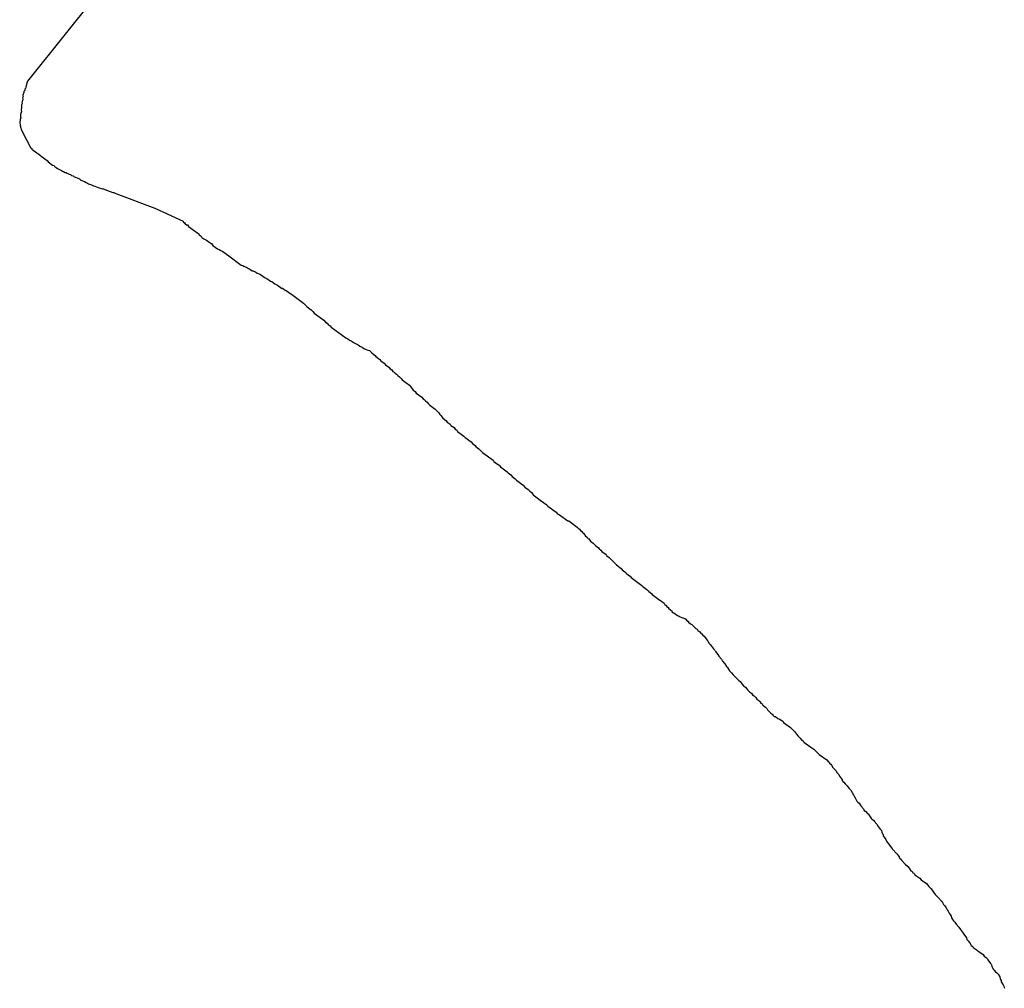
# Model space of a CAD drawing. Header units: feet. Extents: x 30669 to 99318, y 4696 to 26220.
# Tile 17 of 128: x 74515 to 75346, y 15600 to 16418. Entities that reach past the tile are written whole.
import ezdxf

# ---------------------------------------------------------------- set-up
doc = ezdxf.new("R2010")
doc.units = ezdxf.units.FT
doc.header["$LTSCALE"] = 600
doc.header["$MEASUREMENT"] = 0
doc.layers.add('ELTWR', color=2, linetype='CONTINUOUS')

msp = doc.modelspace()

# ---------------------------------------------------------------- linework, layer by layer
at = {"layer": 'ELTWR', "elevation": -54.68}
msp.add_lwpolyline([(74579.04, 16438.27), (74520.97, 16365.62), (74520.21, 16363.25), (74519.76, 16360.64), (74519.38, 16359.46), (74518.92, 16358.82), (74518.77, 16357.95), (74518.07, 16357), (74517.93, 16356.13), (74517.17, 16353.76), (74517.34, 16352.66), (74516.96, 16351.48), (74517.13, 16350.37), (74516.75, 16349.19), (74516.37, 16348), (74516.54, 16346.9), (74516.16, 16345.72), (74516.01, 16344.85), (74516.18, 16343.75), (74515.74, 16341.14), (74515.91, 16340.04), (74515.15, 16337.67), (74515.32, 16336.57), (74515.17, 16335.7), (74515.34, 16334.6), (74514.96, 16333.42), (74514.52, 16330.81), (74514.86, 16328.61), (74515.26, 16327.83), (74515.11, 16326.96), (74515.51, 16326.18), (74515.68, 16325.08), (74517.29, 16321.95), (74523.34, 16310.2), (74523.65, 16309.97), (74523.74, 16309.42), (74524.69, 16308.72), (74524.78, 16308.17), (74532.08, 16302.82), (74532.72, 16302.35), (74537.8, 16298.63), (74538.52, 16297.62), (74542.34, 16294.83), (74543.52, 16294.45), (74544.24, 16293.43), (74545.2, 16292.73), (74546.47, 16291.8), (74547.65, 16291.42), (74548.6, 16290.72), (74549.79, 16290.34), (74550.74, 16289.65), (74551.61, 16289.5), (74552.88, 16288.57), (74553.75, 16288.42), (74554.39, 16287.96), (74555.25, 16287.81), (74556.21, 16287.11), (74557.39, 16286.73), (74558.35, 16286.03), (74559.53, 16285.65), (74560.49, 16284.95), (74561.67, 16284.57), (74563.17, 16283.96), (74565, 16283.12), (74566.27, 16282.19), (74569.27, 16280.96), (74570.54, 16280.03), (74571.73, 16279.65), (74572.68, 16278.95), (74575.05, 16278.19), (74575.69, 16277.73), (74576.87, 16277.35), (74578.06, 16276.97), (74579.25, 16276.59), (74580.75, 16275.97), (74584.31, 16274.83), (74585.17, 16274.68), (74586.36, 16274.3), (74590.87, 16272.47), (74593.24, 16271.7), (74594.11, 16271.56), (74595.61, 16270.94), (74628.52, 16258.57), (74652.51, 16247.34), (74652.6, 16246.79), (74653.55, 16246.09), (74654.27, 16245.08), (74655.22, 16244.38), (74656.09, 16244.23), (74657.13, 16242.98), (74662.21, 16239.26), (74662.85, 16238.8), (74665.71, 16236.7), (74666.11, 16235.92), (74667.7, 16234.76), (74668.42, 16233.74), (74670.01, 16232.58), (74672.15, 16231.5), (74675.32, 16229.17), (74676.59, 16228.24), (74677.63, 16227), (74681.44, 16224.21), (74682.95, 16223.59), (74684.22, 16222.66), (74686.04, 16221.82), (74691.12, 16218.1), (74701.61, 16210.42), (74702.79, 16210.04), (74703.75, 16209.34), (74704.93, 16208.96), (74706.12, 16208.58), (74707.71, 16207.42), (74708.89, 16207.04), (74710.8, 16205.64), (74711.67, 16205.49), (74712.62, 16204.8), (74713.49, 16204.65), (74715.08, 16203.49), (74715.94, 16203.34), (74716.58, 16202.87), (74717.76, 16202.49), (74721.89, 16199.47), (74723.08, 16199.09), (74726.26, 16196.76), (74727.44, 16196.38), (74729.98, 16194.52), (74730.94, 16193.82), (74732.12, 16193.44), (74735.62, 16190.88), (74736.49, 16190.74), (74738.71, 16189.11), (74739.58, 16188.96), (74743.39, 16186.17), (74744.03, 16185.7), (74754.19, 16178.26), (74754.91, 16177.24), (74756.18, 16176.31), (74757.22, 16175.07), (74760.72, 16172.51), (74762.07, 16171.03), (74763.11, 16169.78), (74771.37, 16163.73), (74772.73, 16162.25), (74774, 16161.32), (74775.04, 16160.07), (74776.62, 16158.91), (74777.34, 16157.89), (74789.74, 16148.82), (74791.56, 16147.97), (74792.83, 16147.04), (74794.33, 16146.43), (74796.87, 16144.57), (74798.69, 16143.72), (74800.2, 16143.11), (74801.78, 16141.95), (74803.61, 16141.1), (74805.19, 16139.94), (74807.02, 16139.1), (74808.52, 16138.48), (74809.7, 16138.1), (74811.29, 16136.94), (74811.7, 16136.16), (74813.6, 16134.76), (74814.56, 16134.06), (74815.28, 16133.05), (74818.45, 16130.72), (74819.49, 16129.47), (74822.35, 16127.38), (74823.39, 16126.13), (74826.25, 16124.04), (74827.29, 16122.79), (74828.56, 16121.86), (74829.59, 16120.61), (74830.55, 16119.91), (74831.5, 16119.21), (74832.77, 16118.28), (74833.81, 16117.04), (74835.08, 16116.11), (74836.44, 16114.62), (74837.48, 16113.38), (74843.51, 16108.96), (74844.55, 16107.71), (74846.71, 16104.66), (74848.3, 16103.5), (74849.34, 16102.25), (74854.1, 16098.76), (74855.14, 16097.51), (74856.09, 16096.82), (74857.13, 16095.57), (74858.4, 16094.64), (74859.44, 16093.39), (74860.8, 16091.91), (74865.25, 16088.65), (74866.28, 16087.4), (74867.55, 16086.47), (74868.27, 16085.46), (74869.31, 16084.21), (74870.03, 16083.19), (74871.07, 16081.95), (74871.79, 16080.93), (74874.33, 16079.07), (74875.37, 16077.82), (74877.91, 16075.96), (74878.63, 16074.94), (74881.18, 16073.08), (74882.21, 16071.83), (74883.48, 16070.9), (74884.2, 16069.89), (74889.61, 16065.93), (74890.64, 16064.69), (74895.73, 16060.96), (74896.77, 16059.72), (74898.99, 16058.09), (74899.71, 16057.07), (74900.98, 16056.14), (74902.25, 16055.21), (74902.97, 16054.2), (74904.24, 16053.27), (74905.28, 16052.02), (74914.18, 16045.5), (74914.9, 16044.49), (74917.12, 16042.86), (74918.39, 16041.93), (74919.34, 16041.23), (74920.38, 16039.98), (74926.1, 16035.8), (74926.82, 16034.78), (74929.05, 16033.15), (74930.4, 16031.67), (74932.94, 16029.81), (74933.98, 16028.56), (74939.7, 16024.38), (74941.06, 16022.9), (74943.91, 16020.8), (74945.27, 16019.32), (74947.18, 16017.92), (74947.26, 16017.37), (74947.58, 16017.14), (74947.98, 16016.36), (74951.48, 16013.8), (74954.02, 16011.94), (74959.42, 16007.99), (74959.82, 16007.2), (74960.46, 16006.74), (74967.45, 16001.62), (74968.17, 16000.6), (74969.12, 15999.91), (74970.31, 15999.53), (74977.3, 15994.41), (74978.16, 15994.26), (74985.15, 15989.14), (74985.87, 15988.13), (74987.14, 15987.2), (74987.87, 15986.18), (74989.14, 15985.25), (74989.86, 15984.24), (74990.81, 15983.54), (74992.25, 15981.51), (74993.52, 15980.58), (74994.24, 15979.56), (74994.88, 15979.09), (74996.32, 15977.06), (74998.54, 15975.44), (74999.5, 15974.74), (75000.53, 15973.49), (75003.08, 15971.63), (75003.8, 15970.61), (75005.07, 15969.68), (75006.11, 15968.43), (75009.6, 15965.88), (75010.32, 15964.86), (75012.23, 15963.46), (75012.95, 15962.45), (75013.9, 15961.75), (75014.62, 15960.74), (75015.57, 15960.04), (75016.29, 15959.02), (75017.56, 15958.09), (75018.28, 15957.08), (75022.42, 15954.05), (75023.14, 15953.04), (75025.36, 15951.41), (75026.4, 15950.16), (75028.62, 15948.53), (75029.89, 15947.6), (75030.61, 15946.59), (75039.83, 15939.84), (75040.55, 15938.82), (75044.04, 15936.27), (75045.31, 15935.33), (75045.71, 15934.55), (75047.94, 15932.92), (75048.34, 15932.14), (75054.06, 15927.95), (75054.7, 15927.49), (75058.51, 15924.7), (75059.23, 15923.68), (75060.18, 15922.98), (75060.9, 15921.97), (75061.86, 15921.27), (75062.58, 15920.25), (75065.44, 15918.16), (75064.97, 15917.53), (75065.92, 15916.83), (75066.79, 15916.68), (75069.97, 15914.35), (75071.15, 15913.97), (75072.11, 15913.28), (75073.61, 15912.66), (75075.98, 15911.9), (75076.93, 15911.2), (75077.34, 15910.42), (75078.61, 15909.49), (75079.01, 15908.71), (75080.92, 15907.31), (75082.1, 15906.93), (75082.82, 15905.92), (75083.78, 15905.22), (75084.5, 15904.2), (75085.45, 15903.51), (75086.4, 15902.81), (75087.12, 15901.79), (75088.71, 15900.63), (75089.43, 15899.61), (75090.39, 15898.92), (75091.11, 15897.9), (75092.38, 15896.97), (75094.54, 15893.92), (75095.58, 15892.67), (75096.7, 15890.88), (75097.42, 15889.86), (75098.46, 15888.61), (75099.5, 15887.36), (75100.22, 15886.35), (75101.26, 15885.1), (75101.98, 15884.09), (75104.05, 15881.59), (75104.86, 15880.02), (75106.93, 15877.53), (75107.74, 15875.96), (75109.82, 15873.46), (75111.26, 15871.43), (75111.98, 15870.42), (75113.02, 15869.17), (75113.82, 15867.6), (75115.49, 15865.89), (75116.85, 15864.41), (75120.2, 15860.98), (75121.55, 15859.5), (75122.83, 15858.57), (75123.86, 15857.32), (75124.58, 15856.31), (75125.62, 15855.06), (75127.21, 15853.9), (75129.29, 15851.4), (75130.64, 15849.92), (75132.23, 15848.76), (75133.27, 15847.51), (75134.54, 15846.58), (75135.9, 15845.1), (75136.93, 15843.85), (75138.52, 15842.69), (75139.24, 15841.67), (75140.28, 15840.42), (75141.23, 15839.72), (75141.95, 15838.71), (75144.18, 15837.08), (75145.22, 15835.83), (75145.94, 15834.82), (75146.66, 15833.8), (75147.93, 15832.87), (75148.65, 15831.85), (75150.24, 15830.69), (75150.32, 15830.14), (75150.64, 15829.91), (75150.87, 15830.23), (75150.64, 15829.91), (75151.59, 15829.21), (75152.46, 15829.06), (75154.68, 15827.44), (75156.19, 15826.82), (75159.05, 15824.73), (75159.45, 15823.95), (75165.17, 15819.76), (75168.52, 15816.33), (75170.28, 15814.07), (75171.63, 15812.59), (75173.3, 15810.87), (75174.66, 15809.39), (75175.93, 15808.46), (75176.65, 15807.45), (75182.37, 15803.26), (75184.91, 15801.4), (75189.53, 15797.04), (75195.88, 15792.39), (75196.92, 15791.14), (75197.88, 15790.44), (75198.28, 15789.66), (75199.23, 15788.96), (75199.95, 15787.95), (75201.07, 15786.15), (75202.11, 15784.9), (75203.47, 15783.42), (75204.59, 15781.62), (75205.95, 15780.14), (75206.75, 15778.57), (75208.19, 15776.54), (75208.83, 15776.08), (75209, 15774.98), (75209.4, 15774.2), (75210.36, 15773.5), (75211.39, 15772.25), (75213.07, 15770.54), (75214.51, 15768.5), (75216.18, 15766.79), (75217.31, 15764.99), (75219.72, 15760.3), (75220.44, 15759.28), (75221.25, 15757.71), (75221.97, 15756.7), (75223.24, 15755.77), (75224.68, 15753.74), (75226.76, 15751.24), (75227.56, 15749.67), (75228.83, 15748.74), (75229.87, 15747.49), (75230.82, 15746.8), (75233.71, 15742.73), (75235.29, 15741.57), (75236.02, 15740.56), (75238.09, 15738.06), (75239.21, 15736.26), (75240.25, 15735.01), (75240.97, 15734), (75242.01, 15732.75), (75242.5, 15731.42), (75242.99, 15730.08), (75243.39, 15729.3), (75243.56, 15728.2), (75245.72, 15725.15), (75246.21, 15723.82), (75247.25, 15722.57), (75247.97, 15721.56), (75250.04, 15719.06), (75251.17, 15717.26), (75255.24, 15712.82), (75256.27, 15711.57), (75256.99, 15710.55), (75257.08, 15710), (75257.4, 15709.77), (75257.16, 15709.45), (75258.12, 15708.76), (75258.84, 15707.74), (75262.19, 15704.31), (75264.18, 15702.37), (75265.53, 15700.89), (75266.97, 15698.86), (75267.93, 15698.16), (75268.65, 15697.14), (75269.28, 15696.68), (75269.92, 15696.21), (75270.32, 15695.43), (75274.45, 15692.41), (75275.49, 15691.16), (75279.94, 15687.9), (75282.01, 15685.4), (75282.97, 15684.71), (75283.69, 15683.69), (75284.72, 15682.44), (75285.45, 15681.43), (75285.85, 15680.64), (75287.29, 15678.61), (75288.88, 15677.45), (75289.92, 15676.2), (75292.63, 15673.24), (75293.67, 15671.99), (75294.47, 15670.43), (75295.51, 15669.18), (75296.63, 15667.38), (75297.44, 15665.81), (75298.48, 15664.57), (75299.28, 15663), (75300, 15661.98), (75300.81, 15660.42), (75301.3, 15659.08), (75302.1, 15657.52), (75302.82, 15656.5), (75303.86, 15655.26), (75305.22, 15653.77), (75307.29, 15651.28), (75308.01, 15650.26), (75309.05, 15649.01), (75309.45, 15648.23), (75310.89, 15646.2), (75311.62, 15645.18), (75313.78, 15642.14), (75314.26, 15640.8), (75315.3, 15639.56), (75316.02, 15638.54), (75317.06, 15637.29), (75317.87, 15635.73), (75319.14, 15634.8), (75319.54, 15634.01), (75322.72, 15631.69), (75323.35, 15631.22), (75327.8, 15627.97), (75328.84, 15626.72), (75330.75, 15625.32), (75331.47, 15624.31), (75331.87, 15623.52), (75334.03, 15620.48), (75334.67, 15620.01), (75335.07, 15619.23), (75335.24, 15618.13), (75335.64, 15617.35), (75335.73, 15616.79), (75336.04, 15616.56), (75336.45, 15615.78), (75337.17, 15614.76), (75338.21, 15613.52), (75339.48, 15612.59), (75340.51, 15611.34), (75341.95, 15609.31), (75342.21, 15607.66), (75342.61, 15606.87), (75343.02, 15606.09), (75343.19, 15604.99), (75343.59, 15604.21), (75344.31, 15603.19), (75344.71, 15602.41), (75345.43, 15601.39), (75345.6, 15600.29), (75346.01, 15599.51)], dxfattribs=at)

doc.saveas('drawing.dxf')
